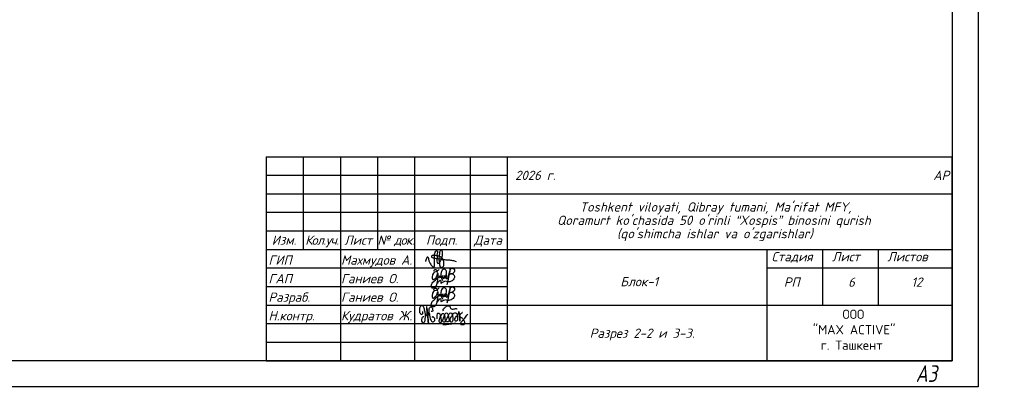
# Model space of a CAD drawing. Header units: millimetres. Extents: x 1112040 to 6903494, y -332921 to -150905.
# Tile 100 of 153: x 1794063 to 1820612, y -241982 to -232044. Entities that reach past the tile are written whole.
import ezdxf
from ezdxf.enums import TextEntityAlignment as Align

# ---------------------------------------------------------------- set-up
doc = ezdxf.new("R2010")
doc.units = ezdxf.units.MM
doc.styles.add('style1', font='isocpeui.ttf', dxfattribs={"height": 80})
doc.styles.add('Tahoma', font='tahoma.ttf')
doc.styles.add('ГОСТ 250', font='isocpeui.ttf', dxfattribs={"height": 250})
doc.styles.add('ГОСТ 300', font='isocpeui.ttf', dxfattribs={"height": 250})

# ---------------------------------------------------------------- blocks, each defined once
blk = doc.blocks.new('A$C4c4061ee')
at = {"color": 184, "lineweight": 30}
blk.add_spline([(-39.7, -7.1), (-36.8, 4), (-34, 7.9), (-31.2, -0.1), (-24.1, -16.2), (-16.7, -23.5), (-13.9, -23.5), (-12.5, -17.9), (-12.5, 12.7), (-8.3, 24.8), (-4.4, 27), (-3.4, 21.4), (-5.7, 12.9), (-4.4, 8), (-4.4, -10), (-2, -12.6), (3.3, -10), (9.6, 6.1), (12.6, 19.5), (7.6, 28.9), (4.7, 26.6), (2.4, 16.6), (1.1, -1.2), (2.9, -14.2), (6.8, -24.8), (10.9, -24.8), (15, -21.3), (16.5, -17.2), (16.5, -9.9), (12, 2), (5.9, 7.4), (-2.7, 10.3), (-10, 12.1), (-17, 12.1), (-21.5, 11.2), (-22.5, 7.7), (-20, 5.4), (-14, 3.7), (-0.7, 1.8), (11, 0.5), (22.2, -1.2), (37.6, -2.6), (43.5, -3.6), (49.3, -4.5), (54.9, -6.4)], degree=3, dxfattribs=at)
blk = doc.blocks.new('x2')
at = {"color": 184, "lineweight": 30}
for points in [[(78585, 16823), (78585, 16800), (78578, 16780), (78566, 16779), (78552, 16793), (78544, 16821), (78544, 16860), (78552, 16896), (78564, 16910), (78580, 16912), (78601, 16877), (78616, 16818), (78621, 16768), (78619, 16720), (78611, 16676), (78602, 16660), (78593, 16657), (78581, 16669), (78573, 16701), (78576, 16724), (78584, 16740), (78594, 16748), (78603, 16750)], [(78621, 16751), (78648, 16780), (78651, 16827), (78645, 16873), (78641, 16894), (78640, 16890), (78642, 16883), (78649, 16847), (78651, 16827), (78656, 16789), (78660, 16746), (78664, 16706), (78667, 16672), (78670, 16661), (78668, 16666), (78667, 16673), (78662, 16732), (78659, 16755), (78657, 16779), (78656, 16786), (78664, 16778), (78674, 16781), (78681, 16806), (78681, 16850), (78685, 16876), (78696, 16889), (78711, 16888), (78728, 16865), (78731, 16843), (78727, 16825), (78716, 16823), (78709, 16824)], [(78797, 16717), (78799, 16789), (78806, 16801), (78818, 16800), (78841, 16772), (78848, 16732), (78854, 16681), (78849, 16663), (78835, 16661), (78825, 16677), (78828, 16710), (78841, 16744), (78856, 16774), (78870, 16795), (78889, 16793), (78903, 16760), (78909, 16701), (78909, 16673), (78892, 16667), (78877, 16683), (78882, 16713), (78895, 16740), (78901, 16769), (78910, 16791), (78930, 16803), (78950, 16791), (78958, 16755), (78963, 16717), (78965, 16682), (78952, 16673), (78932, 16676), (78931, 16706), (78946, 16742), (78966, 16782), (78978, 16800), (79002, 16799), (79017, 16771), (79021, 16716), (79017, 16685), (79006, 16671), (78991, 16674), (78983, 16708), (78998, 16742), (79019, 16775), (79039, 16800), (79068, 16805), (79086, 16776), (79091, 16716), (79082, 16687), (79061, 16684), (79050, 16697), (79066, 16740), (79088, 16767), (79107, 16798), (79110, 16823), (79111, 16819), (79125, 16691), (79125, 16695), (79121, 16755), (79122, 16767), (79132, 16785), (79154, 16805), (79162, 16810), (79158, 16808)], [(78886, 16827), (78881, 16847), (78905, 16877), (78937, 16904), (78959, 16908), (78977, 16898), (78986, 16880), (78997, 16864), (79013, 16858), (79041, 16860), (79061, 16865), (79080, 16864), (79086, 16862)], [(78681, 16802), (78685, 16767), (78695, 16721), (78707, 16692), (78720, 16679), (78739, 16676), (78754, 16683), (78761, 16706), (78756, 16725), (78748, 16738), (78736, 16746), (78724, 16744), (78721, 16737)], [(79121, 16760), (79131, 16746), (79145, 16737), (79160, 16728), (79174, 16710), (79187, 16686), (79192, 16665), (79190, 16644), (79182, 16633), (79161, 16630), (79145, 16632), (79135, 16643), (79134, 16657), (79144, 16670), (79157, 16684), (79172, 16700), (79187, 16716), (79206, 16740), (79225, 16769), (79240, 16791)], [(78879, 16636), (78919, 16635), (78966, 16642), (79009, 16647), (79042, 16654), (79068, 16654)]]:
    blk.add_spline(points, degree=3, dxfattribs=at)
blk = doc.blocks.new('Odil Ganiyev')
at = {"color": 184, "lineweight": 30}
for points in [[(278218, -189288), (278220, -189298), (278251, -189229), (278258, -189294), (278315, -189206), (278295, -189231), (278320, -189288), (278380, -189198), (278355, -189239), (278384, -189286), (278449, -189192), (278428, -189223), (278438, -189281), (278515, -189197), (278494, -189208), (278505, -189282), (278604, -188932), (278563, -189514)], [(278009, -189095), (278081, -189029), (278139, -189055), (278204, -188993)], [(278174, -189155), (278173, -189633), (278135, -189699), (278036, -189702), (278008, -189605), (278074, -189469), (278128, -189405), (278218, -189288)], [(278213, -189509), (278316, -189388), (278340, -189483), (278421, -189425), (278521, -189382)]]:
    blk.add_spline(points, degree=3, dxfattribs=at)
for points, knots in [([(278093, -189111), (278063, -189124), (277979, -189180), (277976, -189469), (278121, -189357), (278159, -189260), (278167, -189222)], [0, 0, 0, 0, 84.01965, 319.3343, 434.006974, 519.963926, 519.963926, 519.963926, 519.963926]), ([(278167, -189222), (278181, -189151), (278171, -189084), (278111, -189103), (278093, -189111)], [526.826092, 526.826092, 526.826092, 526.826092, 665.559085, 706.396126, 706.396126, 706.396126, 706.396126]), ([(278396, -189316), (278466, -189243), (278495, -189145), (278487, -189009), (278378, -188944), (278332, -188998), (278319, -189020), (278305, -189050), (278280, -189134), (278300, -189288), (278388, -189386)], [0, 0, 0, 0, 210.331661, 341.544209, 437.993539, 521.209993, 521.209993, 521.209993, 602.643394, 823.015149, 823.015149, 823.015149, 823.015149]), ([(278617, -189118), (278680, -189058), (278780, -189127), (278817, -189262), (278675, -189400), (278595, -189412), (278531, -189410)], [498.211239, 498.211239, 498.211239, 498.211239, 560.962433, 628.560844, 789.184895, 992.203079, 992.203079, 992.203079, 992.203079]), ([(278604, -188939), (278630, -188908), (278658, -188890), (278746, -188897), (278776, -188980), (278743, -189054), (278691, -189101), (278617, -189118)], [0, 0, 0, 0, 59.301687, 137.83445, 232.671471, 306.955654, 371.443461, 371.443461, 371.443461, 371.443461])]:
    blk.add_open_spline(points, degree=3, knots=knots, dxfattribs=at)
blk = doc.blocks.new('yhtnt')
for p, q in [((1798926, 99518), (1817426, 99518)), ((1798926, 99518), (1798926, 94018)), ((1799926, 99518), (1799926, 97018)), ((1800926, 99518), (1800926, 94018)), ((1801926, 99518), (1801926, 97018)), ((1802926, 99518), (1802926, 94018)), ((1804426, 99518), (1804426, 94018)), ((1805426, 99518), (1805426, 94018)), ((1798926, 99018), (1805426, 99018)), ((1798926, 98518), (1817426, 98518)), ((1798926, 98018), (1805426, 98018)), ((1798926, 97518), (1805426, 97518)), ((1798926, 97018), (1817426, 97018)), ((1812426, 97018), (1812426, 94018)), ((1813926, 97018), (1813926, 95518)), ((1815426, 97018), (1815426, 95518)), ((1798926, 96518), (1805426, 96518)), ((1812426, 96518), (1817426, 96518)), ((1798926, 96018), (1805426, 96018)), ((1798926, 95518), (1817426, 95518)), ((1798926, 95018), (1805426, 95018)), ((1798926, 94518), (1805426, 94518))]:
    blk.add_line(p, q)
blk.add_lwpolyline([(1798926, 94018), (1817426, 94018), (1817426, 99518)])
for name, p, xscale, yscale, zscale in [('A$C4c4061ee', (1803575, 96752), 8.662286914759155, 8.662286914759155, 8.662286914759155), ('x2', (1656826, 64020), 1.86192246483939, 1.86192246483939, 1.86192246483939)]:
    blk.add_blockref(name, p, dxfattribs=dict(xscale=xscale, yscale=yscale, zscale=zscale))
at = {"xscale": 0.7425847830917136, "yscale": 0.7425847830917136, "zscale": 0.7425847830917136, "rotation": 351.5695638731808}
for p in [(1619809, 265602), (1619809, 265102)]:
    blk.add_blockref('Odil Ganiyev', p, dxfattribs=at)
at = {"linetype": 'Continuous', "lineweight": 25, "style": 'ГОСТ 250'}
for s, p in [('Изм.', (1799408, 97268)), ('Лист', (1801408, 97268)), ('Подп.', (1803658, 97268)), ('Дата', (1804908, 97268))]:
    blk.add_text(s, height=250, dxfattribs=at).set_placement(p, align=Align.MIDDLE_CENTER)
for s, p in [('ГИП', (1798989, 96606)), ('Махмудов А.', (1800945, 96606)), ('ГАП', (1798989, 96106)), ('Ганиев О.', (1800945, 96106)), ('Разраб.', (1798989, 95606)), ('Ганиев О.', (1800945, 95606)), ('Н.контр.', (1798989, 95106)), ('Кудратов Ж.', (1800945, 95106))]:
    blk.add_text(s, height=250, dxfattribs=at).set_placement(p)
at = {"ltscale": 100, "char_height": 250}
for s, insert, width, attachment_point, style in [('2026 г.                                                                АР ', (1805638, 99140), 11749.81, 1, 'style1'), ('{\\T0.9;Кол.уч.}', (1800431, 97393), 1092.75, 2, 'ГОСТ 250'), ('{\\T0.9;№ док.}', (1802422, 97393), 1092.75, 2, 'ГОСТ 250'), ('Стадия', (1812553, 96947), 1129.18, 1, 'style1'), ('Лист', (1814183, 96947), 750.19, 1, 'style1'), ('Листов', (1815676, 96947), 1093.54, 1, 'style1'), ('Блок-1 ', (1808475, 96275), 3629.97, 1, 'style1'), ('РП', (1812884, 96262), 806.3, 1, 'style1'), ('12', (1816322, 96262), 401.6, 1, 'style1'), ('\\pi2772.81725;{\\fISOCPEUR|b0|i0|c204|p34;ООО \\P\\pi1972.81725;"MAX ACTIVE" \\P\\pi2185.31725;г. Ташкент}', (1811694, 95395), 6095.63, 1, 'ГОСТ 300')]:
    blk.add_mtext(s, dxfattribs=dict(at, insert=insert, width=width, attachment_point=attachment_point, style=style))
at = {"ltscale": 100, "insert": (1805413, 98288), "char_height": 250, "width": 11326.72, "attachment_point": 1, "line_spacing_factor": 0.862598, "style": 'ГОСТ 300'}
blk.add_mtext("\\pi1966.0095;Toshkent viloyati, Qibray tumani, Ma'rifat MFY, \\P\\pi1357.77087;Qoramurt ko'chasida 50 o'rinli “Xospis” binosini qurish \\P\\pi2970.74435;(qo'shimcha ishlar va o'zgarishlar) ", dxfattribs=at)

msp = doc.modelspace()

# ---------------------------------------------------------------- linework, layer by layer
msp.add_lwpolyline([(1757908.3, -241937.9), (1757908.3, -212237.9), (1819908.3, -212237.9), (1819908.3, -241937.9), (1757908.3, -241937.9)])
msp.add_lwpolyline([(1759908.3, -241237.9), (1759908.3, -212937.9), (1819208.3, -212937.9), (1819208.3, -241237.9)], close=True)

# ---------------------------------------------------------------- block references
for p in [(-460477.3, -335255.6), (-61777.3, -335255.6), (1782.6, -335255.6), (-341377.3, -335455.6), (-222477.3, -335455.6), (-103577.3, -335455.6)]:
    msp.add_blockref('yhtnt', p)

# ---------------------------------------------------------------- texts
at = {"style": 'style1', "width": 0.8}
msp.add_text('А3', height=449.21, dxfattribs=at).set_placement((1818222.8, -241809.5))
at = {"ltscale": 100, "attachment_point": 1}
for s, insert, char_height, width, style in [('\\pi530.97187;Марка \\P\\pi797.84688;Поз. ', (1503585.3, -236198.2), 420, 5707.436, 'Tahoma'), ('6', (1816400.4, -238994.1), 250, 260.722, 'style1'), ('Разрез 2-2 и 3-3.', (1809432, -240371.3), 250, 4228.753, 'style1')]:
    msp.add_mtext(s, dxfattribs=dict(at, insert=insert, char_height=char_height, width=width, style=style))

doc.saveas('drawing.dxf')
